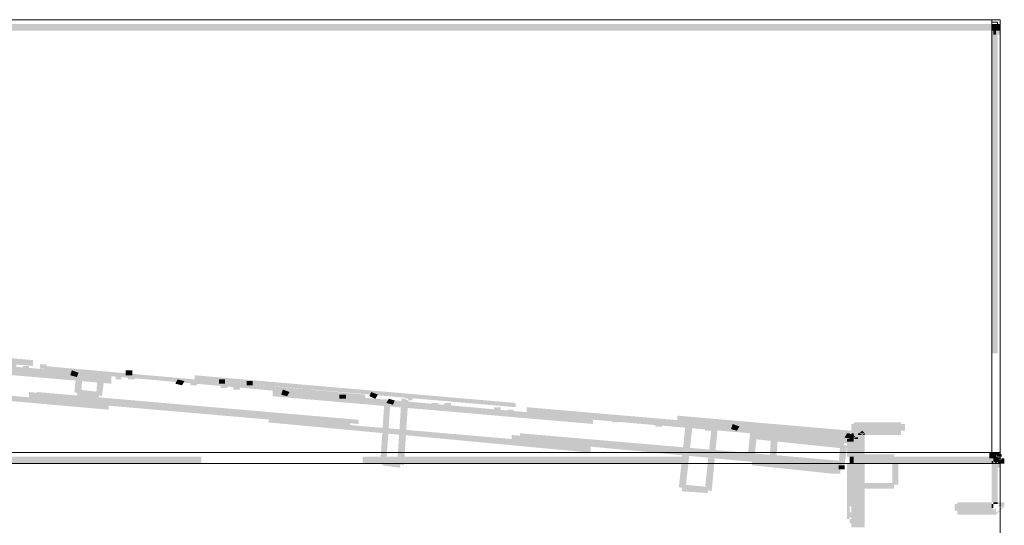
# Model space of a CAD drawing. Header units: millimetres. Extents: x -91 to 1961, y -1152 to 358.
# Tile 151 of 256: x 61 to 80, y 174 to 184. Entities that reach past the tile are written whole.
import ezdxf

# ---------------------------------------------------------------- set-up
doc = ezdxf.new("R2010")
doc.units = ezdxf.units.MM
doc.header["$MEASUREMENT"] = 0
doc.layers.get('0').update_dxf_attribs({"linetype": 'CONTINUOUS'})

msp = doc.modelspace()

# ---------------------------------------------------------------- hatches: boundary and pattern name
at = {"true_color": 0xaaaaaa}
h = msp.add_hatch(color=253, dxfattribs=at)
h.paths.add_polyline_path([(29.35, 183.995), (35.703, 183.995), (35.703, 183.863), (29.35, 183.863)])
h.paths.add_polyline_path([(38.88, 183.995), (45.233, 183.995), (45.233, 183.863), (38.88, 183.863)])
h.paths.add_polyline_path([(48.41, 183.995), (54.763, 183.995), (54.763, 183.863), (48.41, 183.863)])
h.paths.add_polyline_path([(57.939, 183.995), (64.293, 183.995), (64.293, 183.863), (57.939, 183.863)])
h.paths.add_polyline_path([(67.469, 183.995), (73.822, 183.995), (73.822, 183.863), (67.469, 183.863)])
h.paths.add_polyline_path([(76.999, 183.995), (80.225, 183.995), (80.225, 183.863), (76.999, 183.863)])
h = msp.add_hatch(color=253, dxfattribs=at)
h.paths.add_polyline_path([(30.376, 171.454), (30.492, 171.454), (30.492, 171.322), (30.376, 171.322)])
h.paths.add_polyline_path([(32.692, 170.147), (32.825, 170.147), (32.825, 170.015), (32.692, 170.015)])
h.paths.add_polyline_path([(80.06, 175.392), (80.175, 175.392), (80.175, 175.342), (80.06, 175.342)])
h.paths.add_polyline_path([(29.433, 181.696), (29.565, 181.696), (29.565, 175.342), (29.433, 175.342)])
h.paths.add_polyline_path([(80.142, 183.913), (80.225, 183.913), (80.225, 183.78), (80.142, 183.78)])
h = msp.add_hatch(color=253, dxfattribs=at)
h.paths.add_polyline_path([(34.694, 171.752), (34.81, 171.752), (34.81, 171.537), (34.694, 171.537)])
h.paths.add_polyline_path([(29.516, 175.557), (29.648, 175.557), (29.648, 175.442), (29.516, 175.442)])
h.paths.add_polyline_path([(80.06, 183.863), (80.175, 183.863), (80.175, 177.51), (80.06, 177.51)])
h = msp.add_hatch(color=253, dxfattribs=at)
h.paths.add_polyline_path([(80.06, 183.863), (73.707, 183.863), (73.707, 183.995), (80.06, 183.995)])
h.paths.add_polyline_path([(70.53, 183.863), (64.177, 183.863), (64.177, 183.995), (70.53, 183.995)])
h.paths.add_polyline_path([(61, 183.863), (54.647, 183.863), (54.647, 183.995), (61, 183.995)])
h.paths.add_polyline_path([(51.47, 183.863), (45.117, 183.863), (45.117, 183.995), (51.47, 183.995)])
h.paths.add_polyline_path([(41.941, 183.863), (35.588, 183.863), (35.588, 183.995), (41.941, 183.995)])
h.paths.add_polyline_path([(32.411, 183.863), (29.565, 183.863), (29.565, 183.995), (32.411, 183.995)])
for points in [[(80.06, 183.913), (80.06, 183.946), (80.093, 183.863), (80.06, 183.863), (80.06, 183.995), (80.093, 183.995), (80.175, 183.946), (80.175, 183.913)], [(80.06, 183.995), (80.06, 183.863), (80.225, 183.863), (80.225, 183.995)], [(80.06, 183.913), (80.06, 183.863), (80.175, 183.863), (80.175, 183.913)], [(80.093, 183.913), (80.175, 183.995), (80.225, 183.946), (80.142, 183.863)], [(80.093, 183.913), (80.093, 183.78), (80.142, 183.78), (80.142, 183.913)], [(62.092, 177.129), (62.059, 177.046), (61.927, 177.08), (61.96, 177.179)], [(62.175, 177.129), (62.142, 176.699), (62.009, 176.749), (62.059, 177.179)], [(62.605, 177.08), (62.555, 176.666), (62.44, 176.699), (62.473, 177.129)], [(63.019, 177.179), (63.019, 177.08), (63.151, 177.08), (63.151, 177.179)], [(64.177, 176.964), (64.127, 176.881), (63.995, 176.914), (64.044, 176.997)], [(64.855, 176.997), (64.855, 176.914), (64.971, 176.914), (64.971, 176.997)], [(65.401, 176.964), (65.401, 176.881), (65.517, 176.881), (65.517, 176.964)], [(62.092, 176.798), (62.522, 176.749), (62.473, 176.616), (62.059, 176.666)], [(66.245, 176.749), (66.195, 176.666), (66.079, 176.699), (66.113, 176.798)], [(67.221, 176.699), (67.221, 176.616), (67.353, 176.616), (67.353, 176.699)], [(67.982, 176.699), (67.932, 176.616), (67.817, 176.666), (67.85, 176.749)], [(68.23, 176.583), (68.148, 175.342), (68.032, 175.392), (68.114, 176.616)], [(68.313, 176.583), (68.28, 176.5), (68.148, 176.534), (68.197, 176.616)], [(68.578, 176.583), (68.495, 175.309), (68.363, 175.342), (68.445, 176.616)], [(74.17, 176.07), (74.037, 174.846), (73.905, 174.879), (74.037, 176.12)], [(75.096, 176.07), (75.047, 175.988), (74.931, 176.021), (74.964, 176.12)], [(77.297, 176.12), (77.297, 175.342), (77.429, 175.342), (77.429, 176.12)], [(74.666, 176.021), (74.55, 174.796), (74.418, 174.846), (74.55, 176.07)], [(75.444, 175.938), (75.394, 175.475), (75.262, 175.524), (75.311, 175.988)], [(75.857, 175.938), (75.824, 175.442), (75.692, 175.475), (75.725, 175.988)], [(77.346, 175.905), (77.297, 175.822), (77.164, 175.855), (77.214, 175.938)], [(77.214, 175.69), (77.164, 175.309), (77.049, 175.342), (77.082, 175.739)], [(77.214, 175.822), (77.214, 175.773), (77.346, 175.773), (77.346, 175.822)], [(77.297, 175.773), (77.297, 174.25), (77.429, 174.25), (77.429, 175.773)], [(80.01, 175.557), (80.01, 175.442), (80.142, 175.442), (80.142, 175.557)], [(68.114, 175.442), (68.445, 175.392), (68.412, 175.26), (68.065, 175.309)], [(77.264, 175.475), (77.264, 175.342), (77.346, 175.342), (77.346, 175.475)], [(77.429, 175.342), (77.429, 174.085), (77.561, 174.085), (77.561, 175.342)], [(80.225, 175.442), (80.142, 175.342), (80.093, 175.392), (80.175, 175.475)], [(77.049, 175.309), (77.049, 175.227), (77.164, 175.227), (77.164, 175.309)], [(73.988, 174.929), (74.501, 174.879), (74.468, 174.763), (73.955, 174.796)]]:
    msp.add_hatch(color=253, dxfattribs=at).paths.add_polyline_path(points)
h = msp.add_hatch(color=253, dxfattribs=at)
h.paths.add_polyline_path([(77.264, 175.855), (77.346, 175.855), (77.346, 175.739), (77.264, 175.739)])
h.paths.add_polyline_path([(54.465, 177.857), (54.597, 177.857), (54.597, 177.758), (54.465, 177.758)])
h.paths.add_polyline_path([(54.68, 177.89), (54.813, 177.89), (54.813, 177.808), (54.68, 177.808)])
h.paths.add_polyline_path([(59.346, 177.46), (59.462, 177.46), (59.462, 177.377), (59.346, 177.377)])
h.paths.add_polyline_path([(58.502, 177.559), (58.618, 177.559), (58.618, 177.46), (58.502, 177.46)])
h = msp.add_hatch(color=253, dxfattribs=at)
h.paths.add_polyline_path([(54.73, 177.857), (54.846, 177.857), (54.846, 177.725), (54.73, 177.725)])
h.paths.add_polyline_path([(77.264, 175.822), (77.346, 175.822), (77.346, 175.69), (77.264, 175.69)])
h = msp.add_hatch(color=253, dxfattribs=at)
h.paths.add_polyline_path([(54.895, 177.94), (61.199, 177.377), (61.199, 177.262), (54.846, 177.808)])
h.paths.add_polyline_path([(64.375, 177.08), (70.695, 176.534), (70.695, 176.451), (64.375, 176.997)])
h.paths.add_polyline_path([(73.872, 176.285), (77.297, 175.988), (77.264, 175.855), (73.872, 176.153)])
h = msp.add_hatch(color=253, dxfattribs=at)
h.paths.add_polyline_path([(77.214, 175.773), (70.91, 176.318), (70.91, 176.451), (77.264, 175.905)])
h.paths.add_polyline_path([(67.734, 176.616), (61.414, 177.179), (61.414, 177.262), (67.734, 176.699)])
h.paths.add_polyline_path([(58.237, 177.427), (54.846, 177.725), (54.895, 177.857), (58.237, 177.559)])
h = msp.add_hatch(color=253, dxfattribs=at)
h.paths.add_polyline_path([(69.67, 171.504), (69.802, 171.504), (69.802, 171.405), (69.67, 171.405)])
h.paths.add_polyline_path([(74.633, 170.396), (75.907, 170.396), (75.907, 170.263), (74.633, 170.263)])
h.paths.add_polyline_path([(75.907, 169.717), (75.99, 169.717), (75.99, 169.585), (75.907, 169.585)])
h.paths.add_polyline_path([(52.48, 171.405), (52.612, 171.405), (52.612, 170.908), (52.48, 170.908)])
h.paths.add_polyline_path([(70.017, 171.405), (70.149, 171.405), (70.149, 170.18), (70.017, 170.18)])
h.paths.add_polyline_path([(38.88, 149.169), (39.012, 149.169), (39.012, 146.67), (38.88, 146.67)])
h.paths.add_polyline_path([(54.217, 177.808), (54.349, 177.808), (54.349, 177.758), (54.217, 177.758)])
h.paths.add_polyline_path([(77.264, 174.763), (77.346, 174.763), (77.346, 174.631), (77.264, 174.631)])
h.paths.add_polyline_path([(53.704, 177.758), (53.836, 177.758), (53.836, 177.675), (53.704, 177.675)])
h.paths.add_polyline_path([(77.264, 175.26), (77.346, 175.26), (77.346, 175.144), (77.264, 175.144)])
h = msp.add_hatch(color=253, dxfattribs=at)
h.paths.add_polyline_path([(72.598, 176.236), (72.73, 176.236), (72.73, 176.153), (72.598, 176.153)])
h.paths.add_polyline_path([(76.916, 175.26), (77.082, 175.26), (77.082, 175.144), (76.916, 175.144)])
h.paths.add_polyline_path([(75.262, 176.021), (75.394, 176.021), (75.394, 175.938), (75.262, 175.938)])
h.paths.add_polyline_path([(56.335, 177.675), (56.467, 177.675), (56.467, 177.559), (56.335, 177.559)])
h = msp.add_hatch(color=253, dxfattribs=at)
h.paths.add_polyline_path([(76.751, 175.855), (76.883, 175.855), (76.883, 175.822), (76.751, 175.822)])
h.paths.add_polyline_path([(62.225, 177.129), (62.34, 177.129), (62.34, 177.08), (62.225, 177.08)])
h.paths.add_polyline_path([(58.667, 177.46), (58.783, 177.46), (58.783, 177.377), (58.667, 177.377)])
h.paths.add_polyline_path([(70.53, 176.401), (70.646, 176.401), (70.646, 176.318), (70.53, 176.318)])
h.paths.add_polyline_path([(66.377, 176.798), (66.493, 176.798), (66.493, 176.699), (66.377, 176.699)])
h.paths.add_polyline_path([(71.109, 176.368), (71.241, 176.368), (71.241, 176.285), (71.109, 176.285)])
h.paths.add_polyline_path([(73.194, 176.203), (73.326, 176.203), (73.326, 176.12), (73.194, 176.12)])
h.paths.add_polyline_path([(56.583, 177.642), (56.715, 177.642), (56.715, 177.559), (56.583, 177.559)])
h.paths.add_polyline_path([(62.82, 177.08), (62.936, 177.08), (62.936, 176.997), (62.82, 176.997)])
h.paths.add_polyline_path([(56.285, 177.179), (56.417, 177.179), (56.417, 177.129), (56.285, 177.129)])
h.paths.add_polyline_path([(76.883, 175.309), (76.999, 175.309), (76.999, 175.227), (76.883, 175.227)])
h = msp.add_hatch(color=253, dxfattribs=at)
h.paths.add_polyline_path([(56.417, 177.642), (62.737, 177.08), (62.737, 176.964), (56.384, 177.51)])
h.paths.add_polyline_path([(65.914, 176.798), (72.218, 176.236), (72.218, 176.153), (65.914, 176.699)])
h.paths.add_polyline_path([(75.394, 175.938), (77.164, 175.822), (77.131, 175.69), (75.394, 175.855)])
h = msp.add_hatch(color=253, dxfattribs=at)
h.paths.add_polyline_path([(56.417, 177.592), (62.737, 177.046), (62.737, 176.914), (56.384, 177.46)])
h.paths.add_polyline_path([(65.914, 176.749), (72.218, 176.203), (72.218, 176.12), (65.914, 176.666)])
h.paths.add_polyline_path([(75.394, 175.905), (77.164, 175.773), (77.131, 175.64), (75.394, 175.822)])
h = msp.add_hatch(color=253, dxfattribs=at)
h.paths.add_polyline_path([(58.916, 177.427), (59.048, 177.427), (59.048, 177.344), (58.916, 177.344)])
h.paths.add_polyline_path([(70.265, 176.451), (70.398, 176.451), (70.398, 176.368), (70.265, 176.368)])
h.paths.add_polyline_path([(56.848, 177.642), (56.963, 177.642), (56.963, 177.559), (56.848, 177.559)])
h.paths.add_polyline_path([(69.289, 176.534), (69.421, 176.534), (69.421, 176.451), (69.289, 176.451)])
h.paths.add_polyline_path([(63.068, 177.08), (63.201, 177.08), (63.201, 176.997), (63.068, 176.997)])
h.paths.add_polyline_path([(73.442, 176.153), (73.574, 176.153), (73.574, 176.07), (73.442, 176.07)])
h = msp.add_hatch(color=253, dxfattribs=at)
h.paths.add_polyline_path([(76.916, 175.342), (77.082, 175.342), (77.082, 175.227), (76.916, 175.227)])
h.paths.add_polyline_path([(60.736, 177.295), (60.868, 177.295), (60.868, 177.212), (60.736, 177.212)])
h.paths.add_polyline_path([(56.285, 177.129), (56.417, 177.129), (56.417, 177.046), (56.285, 177.046)])
h = msp.add_hatch(color=253, dxfattribs=at)
h.paths.add_polyline_path([(65.782, 176.914), (65.914, 176.914), (65.914, 176.831), (65.782, 176.831)])
h.paths.add_polyline_path([(61.331, 177.295), (61.463, 177.295), (61.463, 177.212), (61.331, 177.212)])
h = msp.add_hatch(color=253, dxfattribs=at)
h.paths.add_polyline_path([(77.082, 175.26), (70.778, 175.822), (70.778, 175.938), (77.131, 175.392)])
h.paths.add_polyline_path([(67.602, 176.12), (61.281, 176.666), (61.281, 176.749), (67.602, 176.203)])
h.paths.add_polyline_path([(58.105, 176.964), (56.335, 177.08), (56.384, 177.212), (58.105, 177.046)])
h = msp.add_hatch(color=253, dxfattribs=at)
h.paths.add_polyline_path([(76.916, 175.227), (70.613, 175.822), (70.613, 175.905), (76.966, 175.342)])
h.paths.add_polyline_path([(67.436, 176.07), (61.116, 176.616), (61.116, 176.749), (67.436, 176.203)])
h.paths.add_polyline_path([(57.939, 176.914), (56.335, 177.046), (56.384, 177.179), (57.939, 176.997)])
h = msp.add_hatch(color=253, dxfattribs=at)
h.paths.add_polyline_path([(56.384, 177.08), (62.688, 176.5), (62.688, 176.401), (56.335, 176.964)])
h.paths.add_polyline_path([(65.864, 176.236), (72.168, 175.69), (72.168, 175.557), (65.815, 176.153)])
h.paths.add_polyline_path([(75.344, 175.392), (76.966, 175.26), (76.916, 175.144), (75.344, 175.309)])
h = msp.add_hatch(color=253, dxfattribs=at)
h.paths.add_polyline_path([(65.136, 176.881), (65.269, 176.881), (65.269, 176.798), (65.136, 176.798)])
h.paths.add_polyline_path([(76.503, 175.905), (76.618, 175.905), (76.618, 175.822), (76.503, 175.822)])
h.paths.add_polyline_path([(61, 177.262), (61.116, 177.262), (61.116, 177.179), (61, 177.179)])
h.paths.add_polyline_path([(75.526, 175.988), (75.642, 175.988), (75.642, 175.905), (75.526, 175.905)])
h = msp.add_hatch(color=253, dxfattribs=at)
h.paths.add_polyline_path([(77.082, 175.855), (77.214, 175.855), (77.214, 175.739), (77.082, 175.739)])
h.paths.add_polyline_path([(64.888, 176.914), (65.021, 176.914), (65.021, 176.831), (64.888, 176.831)])
h.paths.add_polyline_path([(64.293, 176.964), (64.425, 176.964), (64.425, 176.881), (64.293, 176.881)])
h = msp.add_hatch(color=253, dxfattribs=at)
h.paths.add_polyline_path([(74.418, 176.07), (74.55, 176.07), (74.55, 175.988), (74.418, 175.988)])
h.paths.add_polyline_path([(34.181, 128.124), (36.68, 128.124), (36.68, 127.992), (34.181, 127.992)])
h.paths.add_polyline_path([(32.957, 144.553), (33.04, 144.553), (33.04, 144.437), (32.957, 144.437)])
h.paths.add_polyline_path([(76.321, 158.831), (76.453, 158.831), (76.453, 157.937), (76.321, 157.937)])
h.paths.add_polyline_path([(33.172, 124.997), (33.288, 124.997), (33.288, 124.947), (33.172, 124.947)])
h.paths.add_polyline_path([(76.321, 164.638), (76.453, 164.638), (76.453, 163.745), (76.321, 163.745)])
h.paths.add_polyline_path([(76.321, 132.144), (76.453, 132.144), (76.453, 131.267), (76.321, 131.267)])
h.paths.add_polyline_path([(76.321, 137.951), (76.453, 137.951), (76.453, 137.058), (76.321, 137.058)])
h.paths.add_polyline_path([(32.957, 148.59), (33.04, 148.59), (33.04, 148.457), (32.957, 148.457)])
h.paths.add_polyline_path([(66.973, 176.749), (67.089, 176.749), (67.089, 176.666), (66.973, 176.666)])
h = msp.add_hatch(color=253, dxfattribs=at)
h.paths.add_polyline_path([(66.543, 176.881), (66.675, 176.881), (66.675, 176.798), (66.543, 176.798)])
h.paths.add_polyline_path([(77.264, 174.499), (77.346, 174.499), (77.346, 174.383), (77.264, 174.383)])
h = msp.add_hatch(color=253, dxfattribs=at)
h.paths.add_polyline_path([(69.041, 176.534), (69.173, 176.534), (69.173, 176.451), (69.041, 176.451)])
h.paths.add_polyline_path([(79.878, 124.699), (80.01, 124.699), (80.01, 124.649), (79.878, 124.649)])
h.paths.add_polyline_path([(48.79, 171.322), (48.923, 171.322), (48.923, 171.206), (48.79, 171.206)])
h.paths.add_polyline_path([(29.648, 124.732), (32.494, 124.732), (32.494, 124.616), (29.648, 124.616)])
h.paths.add_polyline_path([(78.322, 171.322), (78.438, 171.322), (78.438, 171.206), (78.322, 171.206)])
h = msp.add_hatch(color=253, dxfattribs=at)
h.paths.add_polyline_path([(74.666, 176.07), (74.798, 176.07), (74.798, 175.988), (74.666, 175.988)])
h.paths.add_polyline_path([(77.049, 175.342), (77.164, 175.342), (77.164, 175.309), (77.049, 175.309)])
h.paths.add_polyline_path([(68.445, 176.616), (68.578, 176.616), (68.578, 176.534), (68.445, 176.534)])
h = msp.add_hatch(color=253, dxfattribs=at)
h.paths.add_polyline_path([(77.264, 174.284), (77.346, 174.284), (77.346, 174.168), (77.264, 174.168)])
h.paths.add_polyline_path([(68.528, 176.666), (68.66, 176.666), (68.66, 176.583), (68.528, 176.583)])
h.paths.add_polyline_path([(77.297, 175.822), (77.429, 175.822), (77.429, 175.773), (77.297, 175.773)])
h = msp.add_hatch(color=253, dxfattribs=at)
h.paths.add_polyline_path([(72.35, 176.285), (72.466, 176.285), (72.466, 176.203), (72.35, 176.203)])
h.paths.add_polyline_path([(71.374, 176.368), (71.49, 176.368), (71.49, 176.285), (71.374, 176.285)])
h = msp.add_hatch(color=253, dxfattribs=at)
h.paths.add_polyline_path([(77.512, 176.153), (78.273, 176.153), (78.273, 176.021), (77.512, 176.021)])
h.paths.add_polyline_path([(79.034, 171.322), (79.166, 171.322), (79.166, 170.098), (79.034, 170.098)])
h.paths.add_polyline_path([(76.072, 169.883), (76.205, 169.883), (76.205, 169.767), (76.072, 169.767)])
h.paths.add_polyline_path([(77.346, 174.962), (77.462, 174.962), (77.462, 174.846), (77.346, 174.846)])
h.paths.add_polyline_path([(78.902, 172.596), (80.06, 172.596), (80.06, 172.464), (78.902, 172.464)])
h = msp.add_hatch(color=253, dxfattribs=at)
h.paths.add_polyline_path([(77.297, 175.342), (77.429, 175.342), (77.429, 174.085), (77.297, 174.085)])
h.paths.add_polyline_path([(76.072, 169.883), (76.205, 169.883), (76.205, 169.767), (76.072, 169.767)])
h.paths.add_polyline_path([(78.356, 171.322), (78.488, 171.322), (78.488, 170.098), (78.356, 170.098)])
h.paths.add_polyline_path([(77.346, 176.153), (77.462, 176.153), (77.462, 176.021), (77.346, 176.021)])
h = msp.add_hatch(color=253, dxfattribs=at)
h.paths.add_polyline_path([(77.429, 176.12), (77.561, 176.12), (77.561, 175.342), (77.429, 175.342)])
h.paths.add_polyline_path([(76.072, 169.419), (76.205, 169.419), (76.205, 169.287), (76.072, 169.287)])
h.paths.add_polyline_path([(76.072, 170.528), (76.205, 170.528), (76.205, 170.396), (76.072, 170.396)])
h.paths.add_polyline_path([(80.06, 171.752), (80.175, 171.752), (80.175, 171.537), (80.06, 171.537)])
h = msp.add_hatch(color=253, dxfattribs=at)
h.paths.add_polyline_path([(77.512, 176.021), (77.462, 176.021), (77.561, 176.12), (77.561, 176.07), (77.462, 175.988), (77.429, 175.988), (77.429, 176.12), (77.462, 176.12), (77.429, 176.07), (77.429, 176.12), (77.462, 176.153), (77.512, 176.153)])
h.paths.add_polyline_path([(77.429, 175.988), (77.379, 175.988), (77.462, 176.07), (77.462, 176.021), (77.346, 176.021), (77.346, 176.07), (77.379, 176.12), (77.429, 176.12)])
h.paths.add_polyline_path([(77.429, 175.988), (77.379, 175.938), (77.346, 175.988), (77.379, 176.021)])
h.paths.add_polyline_path([(77.429, 175.988), (77.429, 175.938), (77.297, 175.938), (77.297, 175.988)])
h.paths.add_polyline_path([(77.429, 175.938), (77.429, 175.905), (77.297, 175.905), (77.297, 175.938)])
h = msp.add_hatch(color=253, dxfattribs=at)
h.paths.add_polyline_path([(78.405, 170.147), (79.084, 170.147), (79.084, 170.015), (78.405, 170.015)])
h.paths.add_polyline_path([(77.346, 175.524), (77.462, 175.524), (77.462, 175.392), (77.346, 175.392)])
h.paths.add_polyline_path([(78.223, 176.12), (78.356, 176.12), (78.356, 175.988), (78.223, 175.988)])
h = msp.add_hatch(color=253, dxfattribs=at)
h.paths.add_polyline_path([(77.214, 175.773), (77.346, 175.773), (77.346, 174.25), (77.214, 174.25)])
h.paths.add_polyline_path([(75.344, 176.07), (75.477, 176.07), (75.477, 175.988), (75.344, 175.988)])
h = msp.add_hatch(color=253, dxfattribs=at)
h.paths.add_polyline_path([(76.155, 171.289), (76.287, 171.289), (76.287, 169.386), (76.155, 169.386)])
h.paths.add_polyline_path([(77.346, 175.938), (77.462, 175.938), (77.462, 175.822), (77.346, 175.822)])
h = msp.add_hatch(color=253, dxfattribs=at)
h.paths.add_polyline_path([(77.297, 175.822), (77.297, 175.855), (77.429, 175.855), (77.429, 175.822)])
h.paths.add_polyline_path([(77.346, 175.822), (77.297, 175.855), (77.346, 175.905), (77.379, 175.855)])
h.paths.add_polyline_path([(77.297, 175.822), (77.264, 175.822), (77.264, 175.938), (77.297, 175.938)])
h.paths.add_polyline_path([(77.214, 175.905), (77.214, 175.938), (77.346, 175.938), (77.346, 175.905)])
h = msp.add_hatch(color=253, dxfattribs=at)
h.paths.add_polyline_path([(77.561, 175.938), (77.512, 175.905), (77.462, 175.938), (77.512, 175.988)])
h.paths.add_polyline_path([(77.561, 175.938), (77.561, 175.905), (77.429, 175.905), (77.429, 175.938)])
h = msp.add_hatch(color=253, dxfattribs=at)
h.paths.add_polyline_path([(78.107, 175.475), (78.223, 175.475), (78.223, 174.929), (78.107, 174.929)])
h.paths.add_polyline_path([(77.512, 176.021), (78.273, 176.021), (78.273, 175.905), (77.512, 175.905)])
h = msp.add_hatch(color=253, dxfattribs=at)
h.paths.add_polyline_path([(77.214, 175.822), (77.214, 175.855), (77.346, 175.855), (77.346, 175.822)])
h.paths.add_polyline_path([(77.264, 175.773), (77.214, 175.773), (77.214, 175.905), (77.264, 175.905)])
h = msp.add_hatch(color=253, dxfattribs=at)
h.paths.add_polyline_path([(80.142, 175.475), (80.142, 175.524), (80.175, 175.442), (80.142, 175.442), (80.142, 175.557), (80.175, 175.557), (80.258, 175.524), (80.258, 175.475)])
h.paths.add_polyline_path([(80.142, 175.442), (80.093, 175.442), (80.093, 175.557), (80.142, 175.557)])
h.paths.add_polyline_path([(80.093, 175.475), (80.06, 175.524), (80.093, 175.557), (80.142, 175.524)])
h = msp.add_hatch(color=253, dxfattribs=at)
h.paths.add_polyline_path([(80.06, 175.342), (80.175, 175.342), (80.175, 174.581), (80.06, 174.581)])
h.paths.add_polyline_path([(76.833, 171.289), (76.966, 171.289), (76.966, 170.098), (76.833, 170.098)])
h.paths.add_polyline_path([(61.414, 171.322), (61.546, 171.322), (61.546, 170.098), (61.414, 170.098)])
h.paths.add_polyline_path([(34.727, 171.785), (35.29, 171.785), (35.29, 171.669), (34.727, 171.669)])
h.paths.add_polyline_path([(29.433, 175.342), (29.565, 175.342), (29.565, 174.581), (29.433, 174.581)])
h.paths.add_polyline_path([(29.946, 171.454), (30.078, 171.454), (30.078, 171.322), (29.946, 171.322)])
h.paths.add_polyline_path([(30.161, 174.548), (30.293, 174.548), (30.293, 174.416), (30.161, 174.416)])
h = msp.add_hatch(color=253, dxfattribs=at)
h.paths.add_polyline_path([(29.565, 175.475), (35.918, 175.475), (35.918, 175.342), (29.565, 175.342)])
h.paths.add_polyline_path([(39.095, 175.475), (45.448, 175.475), (45.448, 175.342), (39.095, 175.342)])
h.paths.add_polyline_path([(48.625, 175.475), (54.978, 175.475), (54.978, 175.342), (48.625, 175.342)])
h.paths.add_polyline_path([(58.155, 175.475), (64.508, 175.475), (64.508, 175.342), (58.155, 175.342)])
h.paths.add_polyline_path([(67.684, 175.475), (74.037, 175.475), (74.037, 175.342), (67.684, 175.342)])
h.paths.add_polyline_path([(77.214, 175.475), (80.06, 175.475), (80.06, 175.342), (77.214, 175.342)])
h = msp.add_hatch(color=253, dxfattribs=at)
h.paths.add_polyline_path([(79.381, 174.581), (80.06, 174.581), (80.06, 174.465), (79.381, 174.465)])
h.paths.add_polyline_path([(36.001, 171.752), (36.134, 171.752), (36.134, 171.537), (36.001, 171.537)])
h.paths.add_polyline_path([(32.659, 171.289), (32.792, 171.289), (32.792, 170.098), (32.659, 170.098)])
h.paths.add_polyline_path([(80.093, 175.392), (80.142, 175.392), (80.142, 175.26), (80.093, 175.26)])
h = msp.add_hatch(color=253, dxfattribs=at)
h.paths.add_polyline_path([(80.06, 175.475), (80.225, 175.475), (80.225, 175.342), (80.06, 175.342)])
h.paths.add_polyline_path([(48.079, 171.322), (48.195, 171.322), (48.195, 170.098), (48.079, 170.098)])
h = msp.add_hatch(color=253, dxfattribs=at)
h.paths.add_polyline_path([(76.072, 170.528), (76.205, 170.528), (76.205, 170.396), (76.072, 170.396)])
h.paths.add_polyline_path([(77.346, 175.392), (77.462, 175.392), (77.462, 175.26), (77.346, 175.26)])
h = msp.add_hatch(color=253, dxfattribs=at)
h.paths.add_polyline_path([(76.833, 171.454), (76.966, 171.454), (76.966, 171.322), (76.833, 171.322)])
h.paths.add_polyline_path([(80.142, 175.392), (80.225, 175.392), (80.225, 175.26), (80.142, 175.26)])
h = msp.add_hatch(color=253, dxfattribs=at)
h.paths.add_polyline_path([(77.462, 175.524), (78.14, 175.524), (78.14, 175.392), (77.462, 175.392)])
h.paths.add_polyline_path([(80.06, 172.464), (80.175, 172.464), (80.175, 171.752), (80.06, 171.752)])
h = msp.add_hatch(color=253, dxfattribs=at)
h.paths.add_polyline_path([(80.06, 175.392), (80.06, 175.442), (80.175, 175.442), (80.175, 175.392)])
h.paths.add_polyline_path([(80.093, 175.342), (80.06, 175.342), (80.06, 175.475), (80.093, 175.475)])
h = msp.add_hatch(color=253, dxfattribs=at)
h.paths.add_polyline_path([(80.175, 175.342), (80.175, 175.392), (80.308, 175.392), (80.308, 175.342)])
h.paths.add_polyline_path([(80.175, 175.392), (80.175, 175.442), (80.308, 175.442), (80.308, 175.392)])
h.paths.add_polyline_path([(80.225, 175.392), (80.175, 175.442), (80.225, 175.475), (80.258, 175.442)])
h = msp.add_hatch(color=253, dxfattribs=at)
h.paths.add_polyline_path([(78.902, 172.728), (80.06, 172.728), (80.06, 172.596), (78.902, 172.596)])
h.paths.add_polyline_path([(77.462, 174.962), (78.14, 174.962), (78.14, 174.846), (77.462, 174.846)])
h = msp.add_hatch(color=253, dxfattribs=at)
h.paths.add_polyline_path([(80.06, 174.581), (80.093, 174.581), (80.093, 174.465), (80.06, 174.465)])
h.paths.add_polyline_path([(80.06, 174.548), (80.06, 174.581), (80.175, 174.581), (80.175, 174.548)])
h = msp.add_hatch(color=253, dxfattribs=at)
h.paths.add_polyline_path([(80.06, 174.465), (80.093, 174.465), (80.093, 174.333), (80.06, 174.333)])
h.paths.add_polyline_path([(80.093, 174.465), (80.142, 174.465), (80.093, 174.416), (80.093, 174.465), (80.225, 174.465), (80.225, 174.416), (80.142, 174.333), (80.093, 174.333)])
h.paths.add_polyline_path([(80.142, 174.499), (80.175, 174.499), (80.175, 174.383), (80.142, 174.383)])
h.paths.add_polyline_path([(80.142, 174.465), (80.142, 174.499), (80.258, 174.499), (80.258, 174.465)])
h.paths.add_polyline_path([(80.175, 174.548), (80.225, 174.548), (80.175, 174.499), (80.175, 174.548), (80.308, 174.548), (80.308, 174.499), (80.225, 174.416), (80.175, 174.416)])
h.paths.add_polyline_path([(80.175, 174.548), (80.175, 174.581), (80.308, 174.581), (80.308, 174.548)])
h = msp.add_hatch(color=253, dxfattribs=at)
h.paths.add_polyline_path([(79.381, 174.465), (80.06, 174.465), (80.06, 174.333), (79.381, 174.333)])
h.paths.add_polyline_path([(35.406, 171.322), (36.084, 171.322), (36.084, 171.206), (35.406, 171.206)])
h.paths.add_polyline_path([(35.588, 171.752), (35.703, 171.752), (35.703, 171.537), (35.588, 171.537)])
h.paths.add_polyline_path([(35.24, 171.752), (35.373, 171.752), (35.373, 171.537), (35.24, 171.537)])
h = msp.add_hatch(color=253, dxfattribs=at)
h.paths.add_polyline_path([(76.833, 171.322), (76.966, 171.322), (76.966, 171.289), (76.833, 171.289)])
h.paths.add_polyline_path([(79.332, 174.548), (79.464, 174.548), (79.464, 174.416), (79.332, 174.416)])

# ---------------------------------------------------------------- linework, layer by layer
at = {"color": 7, "linetype": 'Continuous', "lineweight": 20}
for points in [[(29.35, 184.078), (80.225, 184.078), (80.225, 184.078)], [(80.06, 184.078), (80.225, 184.078), (80.225, 184.078)], [(80.06, 184.028), (80.06, 184.078), (80.06, 184.078)], [(80.225, 183.946), (80.225, 184.078), (80.225, 184.078)], [(80.093, 184.028), (80.06, 184.028), (80.06, 184.028)], [(80.142, 184.028), (80.093, 184.028), (80.093, 184.028)], [(80.175, 184.028), (80.142, 184.028), (80.142, 184.028)], [(80.175, 183.995), (80.175, 184.028), (80.175, 184.028)], [(80.175, 183.995), (80.225, 183.946), (80.225, 183.946)], [(80.225, 183.946), (80.225, 183.913), (80.225, 183.913)], [(80.225, 183.913), (80.225, 183.863), (80.225, 183.863)], [(80.225, 175.557), (80.225, 183.863), (80.225, 183.863)], [(80.225, 175.557), (80.06, 175.557), (80.06, 175.557)], [(80.225, 175.557), (80.225, 175.342), (80.225, 175.342)], [(80.225, 175.342), (80.225, 171.537), (80.225, 171.537)]]:
    msp.add_lwpolyline(points, dxfattribs=at)
at = {"color": 7, "linetype": 'Continuous', "lineweight": 5}
for points in [[(29.565, 184.078), (80.06, 184.078), (80.06, 184.078)], [(80.06, 184.078), (80.06, 175.557), (80.06, 175.557)], [(80.06, 175.557), (29.565, 175.557), (29.565, 175.557)], [(29.35, 175.342), (80.225, 175.342), (80.225, 175.342)]]:
    msp.add_lwpolyline(points, dxfattribs=at)

doc.saveas('drawing.dxf')
